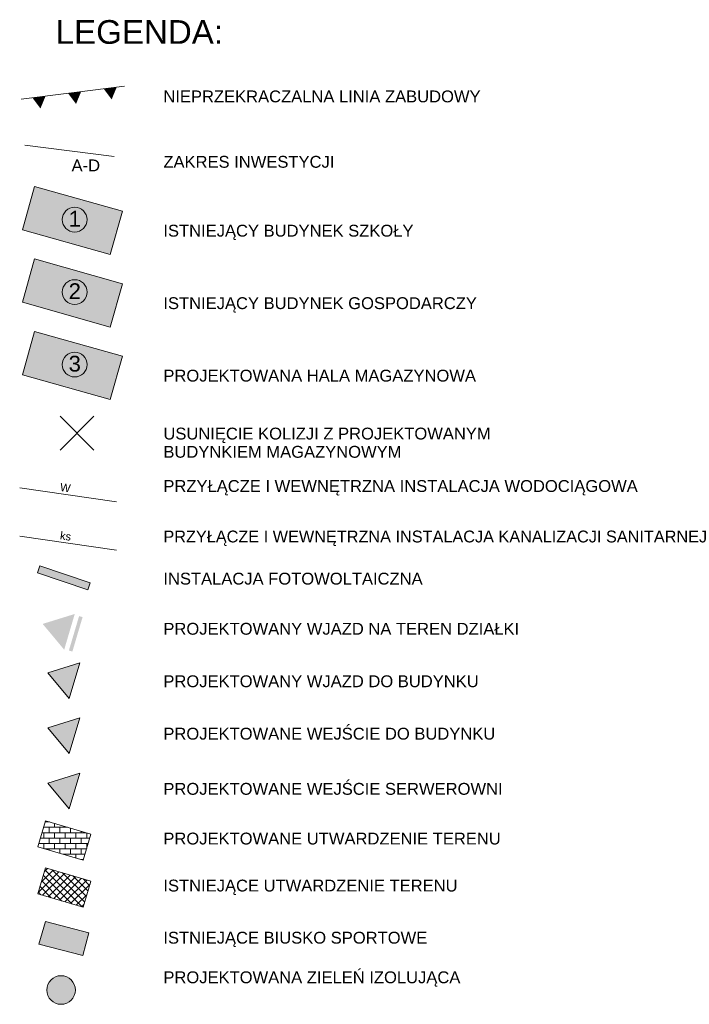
# Model space of a CAD drawing. Header units: millimetres. Extents: x 61223 to 139136, y -11465 to 30534.
# Tile 3 of 4: x 95197 to 103676, y 16729 to 29196. Entities that reach past the tile are written whole.
import ezdxf

# ---------------------------------------------------------------- set-up
doc = ezdxf.new("R2010")
doc.units = ezdxf.units.MM
doc.header["$MEASUREMENT"] = 0
for name, color, linetype, lineweight in [('Nowe_0_Nr_pióra__1', 7, 'Continuous', 13), ('Nowe_0_Nr_pióra__100', 2, 'Continuous', 13), ('Nowe_0_Nr_pióra__15', 214, 'Continuous', 15), ('Nowe_0_Nr_pióra__16', 124, 'Continuous', 13), ('Nowe_0_Nr_pióra__38', 30, 'Continuous', 13), ('Nowe_0_Nr_pióra__5', 161, 'Continuous', 13), ('Nowe_0_Nr_pióra__77', 2, 'Continuous', 15), ('Nowe_810-G Ogólne_Nr_pióra__1', 7, 'Continuous', 13), ('Nowe_810-G Ogólne_Nr_pióra__118', 37, 'Continuous', 13), ('Nowe_810-G Ogólne_Nr_pióra__2', 251, 'Continuous', 13), ('Nowe_810-G Ogólne_Nr_pióra__20', 1, 'Continuous', 13), ('Nowe_810-G Ogólne_Nr_pióra__6', 5, 'Continuous', 13), ('Nowe_810-G Ogólne_Nr_pióra__75', 6, 'Continuous', 15), ('Nowe_830-G Teksty Etykiety_Nr_pióra__1', 7, 'Continuous', 13), ('Nowe_830-G Teksty Etykiety_Nr_pióra__118', 37, 'Continuous', 13), ('Nowe_830-G Teksty Etykiety_Nr_pióra__38', 30, 'Continuous', 13), ('Nowe_830-G Teksty Etykiety_Nr_pióra__6', 5, 'Continuous', 13)]:
    doc.layers.add(name, color=color, linetype=linetype, lineweight=lineweight)
doc.styles.add('STYL_AUTOMATYCZNY_1', font='arial.ttf')
doc.styles.add('STYL_AUTOMATYCZNY_2', font='arial.ttf')

msp = doc.modelspace()

# ---------------------------------------------------------------- hatches: boundary and pattern name
at = {"layer": 'Nowe_0_Nr_pióra__100', "linetype": 'Continuous', "lineweight": 0}
msp.add_hatch(color=54, dxfattribs=at).paths.add_polyline_path([(96059.7, 21977.5), (95424, 22190.6), (95453.8, 22279.6), (96089.5, 22066.4)])
at = {"layer": 'Nowe_0_Nr_pióra__15', "linetype": 'Continuous', "lineweight": 15}
for points in [[(95894.5, 21671.5), (95827.6, 21445.3), (95488.2, 21545.7)], [(95949.3, 21644.4), (95820.4, 21208.7), (95864.6, 21195.6), (95993.5, 21631.3)], [(95760.7, 21219), (95827.6, 21445.3), (95488.2, 21545.7)]]:
    msp.add_hatch(color=214, dxfattribs=at).paths.add_polyline_path(points)
at = {"layer": 'Nowe_0_Nr_pióra__16', "linetype": 'Continuous', "lineweight": 0}
msp.add_hatch(color=136, dxfattribs=at).paths.add_polyline_path([(95721.8, 17091.2, 1), (95721.8, 16729, 1)])
at = {"layer": 'Nowe_0_Nr_pióra__38', "linetype": 'Continuous', "lineweight": 13}
for points in [[(95958.2, 20355.5), (95891.3, 20129.2), (95551.9, 20229.6)], [(95824.4, 19903), (95891.3, 20129.2), (95551.9, 20229.6)]]:
    msp.add_hatch(color=30, dxfattribs=at).paths.add_polyline_path(points)
at = {"layer": 'Nowe_0_Nr_pióra__38', "linetype": 'Continuous', "lineweight": 0}
msp.add_hatch(color=36, dxfattribs=at).paths.add_polyline_path([(95525.1, 17778.1), (95441.7, 17489.3), (95995, 17346.9), (96074.6, 17634.4)])
at = {"layer": 'Nowe_0_Nr_pióra__5', "linetype": 'Continuous', "lineweight": 13}
for points in [[(95958.2, 19657.1), (95891.3, 19430.8), (95551.9, 19531.2)], [(95824.4, 19204.6), (95891.3, 19430.8), (95551.9, 19531.2)]]:
    msp.add_hatch(color=161, dxfattribs=at).paths.add_polyline_path(points)
at = {"layer": 'Nowe_0_Nr_pióra__77', "linetype": 'Continuous', "lineweight": 15}
for points in [[(95958.2, 21053.9), (95891.3, 20827.6), (95551.9, 20928)], [(95824.4, 20601.4), (95891.3, 20827.6), (95551.9, 20928)]]:
    msp.add_hatch(color=2, dxfattribs=at).paths.add_polyline_path(points)
at = {"layer": 'Nowe_810-G Ogólne_Nr_pióra__2', "linetype": 'Continuous', "lineweight": 0}
for points in [[(95386.5, 27085.1), (96497.1, 26771.1), (96342, 26222.4), (95231.4, 26536.4)], [(95386.5, 26167.3), (96497.1, 25853.4), (96342, 25304.7), (95231.4, 25618.7)], [(95386.5, 25249.6), (96497.1, 24935.6), (96342, 24387), (95231.4, 24700.9)]]:
    msp.add_hatch(color=250, dxfattribs=at).paths.add_polyline_path(points)
at = {"layer": 'Nowe_810-G Ogólne_Nr_pióra__2', "linetype": 'Continuous', "lineweight": 13}
h = msp.add_hatch(dxfattribs=at)
h.set_pattern_fill('Bloczki_z_przewiązką_0001', color=251, style=0, pattern_type=2)
h.set_pattern_definition([(0, (95500.89, 19651.04), (0, 68.108), []), (90, (95500.89, 19651.04), (-136.216, 0), [68.108, -68.108]), (90, (95569, 19719.15), (-136.216, 0), [68.108, -68.108])])
h.paths.add_polyline_path([(95525.1, 19052.7), (96099, 18883), (96001.4, 18552.9), (95427.5, 18722.7)])
h = msp.add_hatch(dxfattribs=at)
h.set_pattern_fill('Bloczki_betonowe_0001', color=251, style=0, pattern_type=2)
h.set_pattern_definition([(45, (95755.393, 18102.68), (-45.962, 45.962), []), (135, (95755.393, 18102.68), (45.962, 45.962), [])])
h.paths.add_polyline_path([(95525.1, 18457.4), (96099, 18287.7), (96001.4, 17957.6), (95427.5, 18127.3)])
at = {"layer": 'Nowe_810-G Ogólne_Nr_pióra__75', "linetype": 'Continuous', "lineweight": 15}
for points in [[(96361.9, 28187.1), (96343.4, 28331.7), (96260.8, 28321.2)], [(96361.9, 28187.1), (96343.4, 28331.7), (96426.1, 28342.3)], [(95460.2, 28072.3), (95441.7, 28216.9), (95359.1, 28206.4)], [(95460.2, 28072.3), (95441.7, 28216.9), (95524.4, 28227.4)], [(95911, 28129.7), (95892.6, 28274.3), (95809.9, 28263.8)], [(95911, 28129.7), (95892.6, 28274.3), (95975.2, 28284.8)]]:
    msp.add_hatch(color=6, dxfattribs=at).paths.add_polyline_path(points)

# ---------------------------------------------------------------- linework, layer by layer
at = {"layer": 'Nowe_0_Nr_pióra__1', "color": 7, "linetype": 'Continuous', "lineweight": 13, "flags": 128}
for points in [[(96059.7, 21977.5), (95424, 22190.6), (95453.8, 22279.6), (96089.5, 22066.4)], [(95525.1, 17778.1), (95441.7, 17489.3), (95995, 17346.9), (96074.6, 17634.4)]]:
    msp.add_lwpolyline(points, close=True, dxfattribs=at)
at = {"layer": 'Nowe_0_Nr_pióra__1', "color": 7, "linetype": 'Continuous', "lineweight": 13}
for points in [[(95551.9, 20928), (95824.4, 20601.4), (95958.2, 21053.9)], [(95551.9, 20229.6), (95824.4, 19903), (95958.2, 20355.5)], [(95551.9, 19531.2), (95824.4, 19204.6), (95958.2, 19657.1)]]:
    msp.add_lwpolyline(points, close=True, dxfattribs=at)
at = {"layer": 'Nowe_0_Nr_pióra__1', "color": 7, "linetype": 'Continuous', "lineweight": 13, "flags": 128}
msp.add_lwpolyline([(95721.8, 17091.2, 1), (95721.8, 16729, 1)], format="xyb", close=True, dxfattribs=at)
at = {"layer": 'Nowe_0_Nr_pióra__1', "color": 7, "linetype": 'Continuous', "lineweight": 13}
for centre in [(95893.1, 26665), (95893.1, 25747.3), (95893.1, 24829.5)]:
    msp.add_circle(centre, 157.1, dxfattribs=at)
at = {"layer": 'Nowe_0_Nr_pióra__38', "color": 30, "linetype": 'Continuous', "lineweight": 13}
msp.add_lwpolyline([(96393, 27465.5), (95261.1, 27608.6)], dxfattribs=at)
at = {"layer": 'Nowe_810-G Ogólne_Nr_pióra__1', "color": 7, "linetype": 'Continuous', "lineweight": 13, "flags": 128}
for points in [[(95386.5, 27085.1), (96497.1, 26771.1), (96342, 26222.4), (95231.4, 26536.4)], [(95386.5, 26167.3), (96497.1, 25853.4), (96342, 25304.7), (95231.4, 25618.7)], [(95386.5, 25249.6), (96497.1, 24935.6), (96342, 24387), (95231.4, 24700.9)], [(95525.1, 19052.7), (96099, 18883), (96001.4, 18552.9), (95427.5, 18722.7)], [(95525.1, 18457.4), (96099, 18287.7), (96001.4, 17957.6), (95427.5, 18127.3)]]:
    msp.add_lwpolyline(points, close=True, dxfattribs=at)
at = {"layer": 'Nowe_810-G Ogólne_Nr_pióra__118', "color": 37, "linetype": 'Continuous', "lineweight": 13}
msp.add_lwpolyline([(96425.1, 22477.7), (95197.3, 22658.1)], dxfattribs=at)
at = {"layer": 'Nowe_810-G Ogólne_Nr_pióra__20', "color": 1, "linetype": 'Continuous', "lineweight": 13}
for points in [[(95707.8, 24175.5), (96136.9, 23746.4)], [(95707.8, 23746.4), (96136.9, 24175.5)]]:
    msp.add_lwpolyline(points, dxfattribs=at)
at = {"layer": 'Nowe_810-G Ogólne_Nr_pióra__6', "color": 5, "linetype": 'Continuous', "lineweight": 13}
msp.add_lwpolyline([(96425.1, 23089.7), (95197.3, 23270.1)], dxfattribs=at)
at = {"layer": 'Nowe_810-G Ogólne_Nr_pióra__75', "color": 6, "linetype": 'Continuous', "lineweight": 15}
msp.add_lwpolyline([(95217.8, 28188.4), (96525.6, 28354.9)], dxfattribs=at)

# ---------------------------------------------------------------- texts
at = {"layer": 'Nowe_830-G Teksty Etykiety_Nr_pióra__1', "color": 7, "linetype": 'Continuous', "lineweight": 13, "attachment_point": 1}
for s, insert, char_height, style in [('{\\A1;LEGENDA:}', (95652.9, 29191), 300, 'STYL_AUTOMATYCZNY_2'), ('{\\A1;NIEPRZEKRACZALNA LINIA ZABUDOWY}', (97016.8, 28299.8), 150, 'STYL_AUTOMATYCZNY_1'), ('{\\A1;ZAKRES INWESTYCJI}', (97016.8, 27471.8), 150, 'STYL_AUTOMATYCZNY_1'), ('{\\A1;1}', (95817.2, 26776.4), 200, 'STYL_AUTOMATYCZNY_2'), ('{\\A1;ISTNIEJĄCY BUDYNEK SZKOŁY}', (97016.8, 26599.6), 150, 'STYL_AUTOMATYCZNY_1'), ('{\\A1;2}', (95817.2, 25858.7), 200, 'STYL_AUTOMATYCZNY_2'), ('{\\A1;ISTNIEJĄCY BUDYNEK GOSPODARCZY}', (97016.8, 25681.9), 150, 'STYL_AUTOMATYCZNY_1'), ('{\\A1;3}', (95817.2, 24940.9), 200, 'STYL_AUTOMATYCZNY_2'), ('{\\A1;PROJEKTOWANA HALA MAGAZYNOWA}', (97016.8, 24764.1), 150, 'STYL_AUTOMATYCZNY_1'), ('{\\A1;PRZYŁĄCZE I WEWNĘTRZNA INSTALACJA WODOCIĄGOWA}', (97016.8, 23366.6), 150, 'STYL_AUTOMATYCZNY_1'), ('{\\A1;PRZYŁĄCZE I WEWNĘTRZNA INSTALACJA KANALIZACJI SANITARNEJ}', (97016.8, 22727.2), 150, 'STYL_AUTOMATYCZNY_1'), ('{\\A1;INSTALACJA FOTOWOLTAICZNA}', (97016.8, 22193.7), 150, 'STYL_AUTOMATYCZNY_1'), ('{\\A1;PROJEKTOWANY WJAZD NA TEREN DZIAŁKI}', (97016.8, 21559.1), 150, 'STYL_AUTOMATYCZNY_1'), ('{\\A1;PROJEKTOWANY WJAZD DO BUDYNKU}', (97016.8, 20894.6), 150, 'STYL_AUTOMATYCZNY_1'), ('{\\A1;PROJEKTOWANE WEJŚCIE DO BUDYNKU}', (97016.8, 20230.7), 150, 'STYL_AUTOMATYCZNY_1'), ('{\\A1;PROJEKTOWANE WEJŚCIE SERWEROWNI}', (97016.8, 19532.2), 150, 'STYL_AUTOMATYCZNY_1'), ('{\\A1;PROJEKTOWANE UTWARDZENIE TERENU}', (97016.8, 18902.7), 150, 'STYL_AUTOMATYCZNY_1'), ('{\\A1;ISTNIEJĄCE UTWARDZENIE TERENU}', (97016.8, 18307.4), 150, 'STYL_AUTOMATYCZNY_1'), ('{\\A1;ISTNIEJĄCE BIUSKO SPORTOWE}', (97016.8, 17647.3), 150, 'STYL_AUTOMATYCZNY_1'), ('{\\A1;PROJEKTOWANA ZIELEŃ IZOLUJĄCA}', (97016.8, 17146), 150, 'STYL_AUTOMATYCZNY_1')]:
    msp.add_mtext(s, dxfattribs=dict(at, insert=insert, char_height=char_height, style=style))
at = {"layer": 'Nowe_830-G Teksty Etykiety_Nr_pióra__1', "color": 7, "linetype": 'Continuous', "lineweight": 13, "insert": (97016.8, 24030.7), "char_height": 150, "attachment_point": 1, "line_spacing_factor": 0.923713, "style": 'STYL_AUTOMATYCZNY_1'}
msp.add_mtext('{\\A1;USUNIĘCIE KOLIZJI Z PROJEKTOWANYM }\\P{\\A1;BUDYNKIEM MAGAZYNOWYM}', dxfattribs=at)
at = {"layer": 'Nowe_830-G Teksty Etykiety_Nr_pióra__118', "color": 37, "linetype": 'Continuous', "lineweight": 13, "insert": (95717.4, 22717.4), "char_height": 100, "attachment_point": 1, "rotation": 351.64193, "style": 'STYL_AUTOMATYCZNY_1'}
msp.add_mtext('{\\A1;ks}', dxfattribs=at)
at = {"layer": 'Nowe_830-G Teksty Etykiety_Nr_pióra__38', "color": 30, "linetype": 'Continuous', "lineweight": 13, "insert": (95854.2, 27426.3), "char_height": 150, "attachment_point": 1, "style": 'STYL_AUTOMATYCZNY_1'}
msp.add_mtext('{\\A1;A-D}', dxfattribs=at)
at = {"layer": 'Nowe_830-G Teksty Etykiety_Nr_pióra__6', "color": 5, "linetype": 'Continuous', "lineweight": 13, "insert": (95717.4, 23329.4), "char_height": 100, "attachment_point": 1, "rotation": 351.64193, "style": 'STYL_AUTOMATYCZNY_1'}
msp.add_mtext('{\\A1;W}', dxfattribs=at)

doc.saveas('drawing.dxf')
